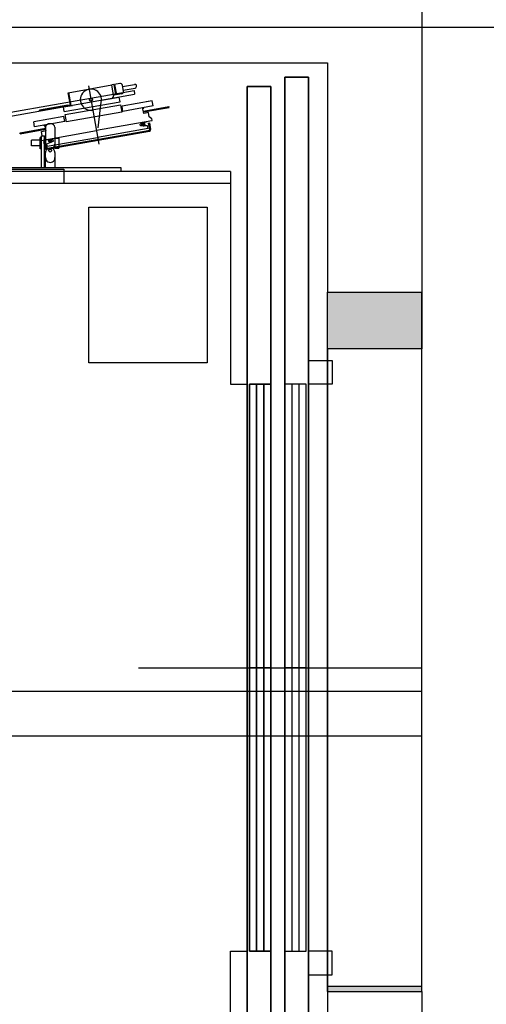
# Model space of a CAD drawing. Header units: millimetres. Extents: x 373037 to 682063, y 76092 to 274210.
# Tile 246 of 256: x 671325 to 672313, y 259365 to 261449. Entities that reach past the tile are written whole.
import ezdxf

# ---------------------------------------------------------------- set-up
doc = ezdxf.new("R2010")
doc.units = ezdxf.units.MM
doc.header["$LTSCALE"] = 100
doc.linetypes.add('CK_ČERCHOVANÁ 50', pattern=[6, 3, -1.5, 0, -1.5])
doc.linetypes.add('ČERCHOVANÁ', pattern=[25.4, 12.7, -6.35, 0, -6.35])
doc.layers.add('PUDORYS', color=253, linetype='CONTINUOUS')

msp = doc.modelspace()

# ---------------------------------------------------------------- hatches: boundary and pattern name
at = {"layer": 'PUDORYS', "true_color": 0x939598}
h = msp.add_hatch(color=252, dxfattribs=at)
h.dxf.hatch_style = 1
h.paths.add_polyline_path([(672176.6, 260872.2), (671976.7, 260872.2), (671976.7, 260752.1), (672176.6, 260752.1)])
h = msp.add_hatch(color=252, dxfattribs=at)
h.dxf.hatch_style = 1
h.paths.add_polyline_path([(672176.6, 259402.2), (671976.7, 259402.2), (671976.7, 259392.1), (672176.6, 259392.1)])

# ---------------------------------------------------------------- linework, layer by layer
at = {"layer": 'PUDORYS', "color": 252, "true_color": 0x939598}
for p, q in [((672176.6, 262059.7), (672176.6, 260872.2)), ((669876.6, 261357.2), (671976.6, 261357.2)), ((671976.6, 261357.2), (671976.6, 260872.2)), ((671273.7, 261247.3), (671567, 261299)), ((671275.1, 261239.5), (671568.3, 261291.2)), ((671567, 261299), (671568.3, 261291.2)), ((671371.1, 261135.2), (671371.1, 261202.7)), ((671371.1, 261202.7), (671377.1, 261202.7)), ((671377.1, 261135.2), (671377.1, 261202.7)), ((671379.6, 261221.4), (671379.6, 261199.7)), ((671399.6, 261221.4), (671399.6, 261198.2)), ((671349.6, 261181.7), (671349.6, 261193.7)), ((671368.6, 261193.7), (671349.6, 261193.7)), ((671368.6, 261181.7), (671349.6, 261181.7)), ((671368.6, 261175.7), (671368.6, 261199.7)), ((671371.1, 261199.7), (671368.6, 261199.7)), ((671377.1, 261199.7), (671379.6, 261199.7)), ((671379.6, 261199.7), (671379.6, 261196.7)), ((671379.6, 261196.7), (671379.6, 261185.6)), ((671379.6, 261185.6), (671379.6, 261175.7)), ((671380.7, 261181.7), (671379.6, 261181.7)), ((671399.6, 261181.7), (671398.6, 261181.7)), ((671399.6, 261198.2), (671399.6, 261196.7)), ((671399.6, 261198.2), (671407.6, 261198.2)), ((671399.6, 261196.7), (671399.6, 261185.6)), ((671399.6, 261185.1), (671399.6, 261177.1)), ((671407.6, 261198.2), (671407.6, 261177.1)), ((671371.1, 261175.7), (671368.6, 261175.7)), ((671377.1, 261175.7), (671379.6, 261175.7)), ((671379.6, 261135.2), (671379.6, 261167.7)), ((671399.6, 261177.1), (671407.6, 261177.1)), ((671399.6, 261167.7), (671399.6, 261135.2)), ((671771.6, 261127.2), (670096.6, 261127.2)), ((671192.6, 261132.2), (671418.6, 261132.2)), ((671539.6, 261135.2), (671207.1, 261135.2)), ((671418.6, 261132.2), (671418.6, 261102.2)), ((671539.6, 261127.2), (671539.6, 261135.2)), ((671771.6, 261127.2), (671771.6, 260677.2)), ((671771.6, 261102.2), (670121.6, 261102.2)), ((671418.6, 261102.2), (671192.6, 261102.2)), ((671976.6, 260872.2), (672176.6, 260872.2)), ((671936.6, 260677.2), (671936.6, 260727.2)), ((671936.6, 260727.2), (671986.6, 260727.2)), ((671986.6, 260727.2), (671986.6, 260677.2)), ((671771.6, 260677.2), (671806.6, 260677.2)), ((671931.6, 260677.2), (671886.6, 260677.2)), ((671886.6, 260677.2), (671886.6, 260077.2)), ((671901.6, 260077.2), (671901.6, 260677.2)), ((671916.6, 260077.2), (671916.6, 260677.2)), ((671931.6, 260077.2), (671931.6, 260677.2)), ((671986.6, 260677.2), (671936.6, 260677.2)), ((671976.6, 259477.2), (671976.6, 260677.2)), ((671576.6, 260077.2), (672176.6, 260077.2)), ((671931.6, 260077.2), (671886.6, 260077.2)), ((671886.6, 260077.2), (671886.6, 259477.2)), ((671886.6, 260077.2), (671931.6, 260077.2)), ((671901.6, 259477.2), (671901.6, 260077.2)), ((671916.6, 259477.2), (671916.6, 260077.2)), ((671931.6, 259477.2), (671931.6, 260077.2)), ((672176.6, 260027.2), (669676.6, 260027.2)), ((672176.6, 259932.2), (669676.6, 259932.2)), ((671771.6, 258927.2), (671771.6, 259477.2)), ((671771.6, 259477.2), (671806.6, 259477.2)), ((671886.6, 259477.2), (671931.6, 259477.2)), ((671936.6, 259477.2), (671936.6, 259427.2)), ((671986.6, 259477.2), (671936.6, 259477.2)), ((671986.6, 259427.2), (671986.6, 259477.2)), ((671936.6, 259427.2), (671986.6, 259427.2)), ((671976.6, 259392.2), (671976.6, 258307.2)), ((671976.6, 259392.2), (672176.6, 259392.2)), ((672176.6, 259392.2), (672176.6, 258307.1))]:
    msp.add_line(p, q, dxfattribs=at)
at = {"layer": 'PUDORYS', "color": 252, "linetype": 'ČERCHOVANÁ', "ltscale": 25, "true_color": 0x939598}
msp.add_line((682063.2, 261432.2), (654424.2, 261432.2), dxfattribs=at)
at = {"layer": 'PUDORYS', "color": 252, "lineweight": 35, "true_color": 0x939598}
for p, q in [((671886.6, 258827.2), (671886.6, 261327.2)), ((671886.6, 261327.2), (671936.6, 261327.2)), ((671936.6, 261327.2), (671936.6, 258827.2)), ((671806.6, 258847.2), (671806.6, 261307.2)), ((671806.6, 261307.2), (671856.6, 261307.2)), ((671856.6, 261307.2), (671856.6, 258847.2)), ((671856.6, 260677.2), (671811.6, 260677.2)), ((671811.6, 260677.2), (671811.6, 260077.2)), ((671826.6, 260077.2), (671826.6, 260677.2)), ((671841.6, 260077.2), (671841.6, 260677.2)), ((671856.6, 260077.2), (671856.6, 260677.2)), ((671856.6, 260077.2), (671811.6, 260077.2)), ((671811.6, 260077.2), (671811.6, 259477.2)), ((671811.6, 260077.2), (671856.6, 260077.2)), ((671826.6, 259477.2), (671826.6, 260077.2)), ((671841.6, 259477.2), (671841.6, 260077.2)), ((671856.6, 259477.2), (671856.6, 260077.2)), ((671811.6, 259477.2), (671856.6, 259477.2))]:
    msp.add_line(p, q, dxfattribs=at)
at = {"layer": 'PUDORYS', "color": 252, "ltscale": 0.25, "true_color": 0x939598}
for p, q in [((671427.5, 261294.3), (671520.1, 261310.6)), ((671470.6, 261308.9), (671492.4, 261185)), ((671524, 261311.4), (671520, 261310.7)), ((671523.9, 261288.9), (671520.1, 261310.6)), ((671524, 261311.4), (671527.8, 261289.5)), ((671526.3, 261309.8), (671524.3, 261309.4)), ((671536.8, 261313.7), (671525.9, 261311.8)), ((671525.9, 261311.8), (671529.8, 261289.8)), ((671544.7, 261297.5), (671542.6, 261309.6)), ((671542.9, 261307.5), (671567.9, 261311.9)), ((671432.2, 261267.7), (671427.5, 261294.3)), ((671428.5, 261294.5), (671433.3, 261266.9)), ((671527.8, 261289.5), (671523.9, 261288.8)), ((671529.5, 261291.8), (671527.5, 261291.5)), ((671540.6, 261291.7), (671529.8, 261289.8)), ((671544.3, 261299.6), (671569.3, 261304.1)), ((671427.1, 261267.8), (671366.5, 261257.1)), ((671366.5, 261257.1), (671422.2, 261266.9)), ((671427.4, 261265.8), (671366.9, 261255.2)), ((671417.6, 261264.1), (671436.8, 261267.5)), ((671422.5, 261265), (671417.6, 261264.1)), ((671419.3, 261254.3), (671537.5, 261275.1)), ((671420.9, 261248.1), (671538.1, 261268.8)), ((671422.2, 261266.9), (671427.1, 261267.8)), ((671422.5, 261265), (671422.2, 261266.9)), ((671422.2, 261266.9), (671422.5, 261265)), ((671427.4, 261265.8), (671422.5, 261265)), ((671427.4, 261265.8), (671427.1, 261267.8)), ((671427.1, 261267.8), (671427.4, 261265.8)), ((671432.2, 261267.7), (671427.2, 261266.8)), ((671491.3, 261220.2), (671497.7, 261274.2)), ((671498.3, 261278.3), (671535.8, 261284.9)), ((671537.5, 261275.1), (671535.8, 261284.9)), ((671538.1, 261268.8), (671540.9, 261253)), ((671605.7, 261277), (671541.7, 261265.7)), ((671543.6, 261254.8), (671541.7, 261265.7)), ((671607.6, 261266.1), (671543.6, 261254.8)), ((671586.7, 261255.3), (671640.8, 261264.9)), ((671601.3, 261276.2), (671592.4, 261274.6)), ((671607.6, 261266.1), (671605.7, 261277)), ((671641.2, 261262.9), (671640.8, 261264.9)), ((671418.6, 261244), (671354.6, 261232.7)), ((671366.5, 261257.1), (671366.9, 261255.2)), ((671366.9, 261255.2), (671366.5, 261257.1)), ((671417.6, 261264.1), (671366.9, 261255.2)), ((671419.3, 261254.3), (671417.6, 261264.1)), ((671420.5, 261233.1), (671418.6, 261244)), ((671423.7, 261232.4), (671420.9, 261248.1)), ((671540.9, 261253), (671423.7, 261232.4)), ((671587.7, 261261.1), (671585.7, 261260.7)), ((671586.7, 261255.3), (671585.7, 261260.7)), ((671587, 261253.4), (671641.2, 261262.9)), ((671587.5, 261250.4), (671587, 261253.4)), ((671587.7, 261261.1), (671587.4, 261262.6)), ((671597.4, 261252.1), (671587.5, 261250.4)), ((671598.9, 261243.3), (671597.4, 261252.1)), ((671356.5, 261221.8), (671354.6, 261232.7)), ((671420.5, 261233.1), (671356.5, 261221.8)), ((671376.9, 261223.9), (671376.7, 261225.4)), ((671378.9, 261224.3), (671376.9, 261223.9)), ((671379.9, 261218.9), (671378.9, 261224.3)), ((671604.5, 261234.6), (671487.3, 261214)), ((671594.2, 261232.8), (671579.9, 261227.6)), ((671580.5, 261223.9), (671579.9, 261227.6)), ((671595.8, 261223.9), (671580.5, 261223.9)), ((671590.7, 261227.6), (671582.5, 261226.2)), ((671585.9, 261231), (671587.3, 261222.7)), ((671596.7, 261218.5), (671595.8, 261223.9)), ((671597.8, 261229.9), (671599.7, 261230.2)), ((671597.8, 261229.9), (671599.7, 261230.2)), ((671597.8, 261229.9), (671600.2, 261216.1)), ((671600.2, 261216.1), (671597.8, 261229.9)), ((671604.7, 261239.2), (671598.9, 261243.3)), ((671599.7, 261230.2), (671602.2, 261216.4)), ((671599.7, 261230.2), (671602.2, 261216.4)), ((671604.5, 261234.6), (671605.3, 261235.8)), ((671605.3, 261235.8), (671604.7, 261239.2)), ((671325.7, 261209.3), (671379.9, 261218.9)), ((671326, 261207.3), (671325.7, 261209.3)), ((671326, 261207.3), (671380.2, 261216.9)), ((671368.4, 261197.5), (671372.4, 261203.3)), ((671370.1, 261193.3), (671487.3, 261214)), ((671370.9, 261212.2), (671380.7, 261213.9)), ((671372.4, 261203.3), (671370.9, 261212.2)), ((671380.7, 261213.9), (671380.2, 261216.9)), ((671382.1, 261174.6), (671599.7, 261213)), ((671599.7, 261213), (671382.1, 261174.6)), ((671383.9, 261176.9), (671597.2, 261214.5)), ((671383.9, 261176.9), (671597.2, 261214.5)), ((671596.7, 261218.5), (671489.9, 261199.7)), ((671597.2, 261214.5), (671599.4, 261214.9)), ((671597.2, 261214.5), (671599.4, 261214.9)), ((671369, 261194.1), (671368.4, 261197.5)), ((671370.1, 261193.3), (671369, 261194.1)), ((671378.1, 261191.1), (671376.2, 261190.8)), ((671376.2, 261190.8), (671378.1, 261191.1)), ((671376.2, 261190.8), (671378.6, 261177)), ((671378.6, 261177), (671376.2, 261190.8)), ((671378.1, 261191.1), (671380.6, 261177.4)), ((671378.1, 261191.1), (671380.6, 261177.4)), ((671380.5, 261195.1), (671395.7, 261195.1)), ((671382.1, 261186.2), (671396.4, 261191.5)), ((671383, 261180.8), (671382.1, 261186.2)), ((671383, 261180.8), (671489.9, 261199.7)), ((671393.8, 261192.9), (671385.5, 261191.4)), ((671388.9, 261196.3), (671390.4, 261188)), ((671396.4, 261191.5), (671395.7, 261195.1)), ((671383.9, 261176.9), (671381.7, 261176.5)), ((671381.7, 261176.5), (671383.9, 261176.9))]:
    msp.add_line(p, q, dxfattribs=at)
at = {"layer": 'PUDORYS', "color": 252, "linetype": 'Continuous', "true_color": 0x939598}
for p, q in [((671471.6, 260722.2), (671471.6, 261052.2)), ((671471.6, 261052.2), (671721.6, 261052.2)), ((671721.6, 261052.2), (671721.6, 260722.2)), ((671721.6, 260722.2), (671471.6, 260722.2))]:
    msp.add_line(p, q, dxfattribs=at)
at = {"layer": 'PUDORYS', "color": 252, "ltscale": 5, "true_color": 0x939598}
for p, q in [((671976.6, 260752.2), (671976.6, 260872.2)), ((671976.6, 260872.2), (672176.6, 260872.2)), ((672176.6, 260872.2), (672176.6, 260752.2)), ((671976.6, 260752.2), (671976.6, 259392.2)), ((672176.6, 260752.2), (671976.6, 260752.2)), ((672176.6, 259402.2), (671976.6, 259402.2)), ((671976.6, 259402.2), (671976.6, 259392.2)), ((671976.6, 259392.2), (672176.6, 259392.2)), ((672176.6, 259392.2), (672176.6, 259402.2))]:
    msp.add_line(p, q, dxfattribs=at)
at = {"layer": 'PUDORYS', "color": 252, "ltscale": 20, "true_color": 0x939598}
for p, q in [((672176.6, 259392.2), (672176.6, 260872.2)), ((671976.6, 259392.2), (671976.6, 260757.2))]:
    msp.add_line(p, q, dxfattribs=at)
at = {"layer": 'PUDORYS', "color": 252, "linetype": 'CK_ČERCHOVANÁ 50', "ltscale": 25, "true_color": 0x939598}
msp.add_line((672176.6, 259392.2), (672176.6, 260752.2), dxfattribs=at)
at = {"layer": 'PUDORYS', "color": 252, "ltscale": 0.25, "true_color": 0x939598}
for centre, radius in [((671475.8, 261279.4), 3.4), ((671586.6, 261226.9), 3), ((671389.6, 261192.2), 3)]:
    msp.add_circle(centre, radius, dxfattribs=at)
at = {"layer": 'PUDORYS', "color": 252, "true_color": 0x939598}
msp.add_circle((671389.6, 261171.6), 3, dxfattribs=at)
at = {"layer": 'PUDORYS', "color": 252, "ltscale": 0.25, "true_color": 0x939598}
for centre, radius, start, end in [((671537.6, 261308.8), 5, 10, 100), ((671568.6, 261308), 4, 280, 100), ((671475.8, 261279.4), 22.5, 346.5423, 280), ((671518, 261287.9), 6, 280, 10), ((671539.8, 261296.7), 5, 280, 10), ((671599.2, 261215.9), 1, 280, 10), ((671599.2, 261215.9), 1, 280, 10), ((671599.2, 261215.9), 3, 280, 10), ((671599.2, 261215.9), 3, 280, 10), ((671381.6, 261177.5), 3, 190, 280), ((671381.6, 261177.5), 3, 190, 280), ((671381.6, 261177.5), 1, 190, 280), ((671381.6, 261177.5), 1, 190, 280)]:
    msp.add_arc(centre, radius, start, end, dxfattribs=at)
at = {"layer": 'PUDORYS', "color": 252, "true_color": 0x939598}
for centre, radius, start, end in [((671387.6, 261185.6), 8, 180, 228.1897), ((671391.6, 261185.6), 8, 311.8103, 0), ((671387.6, 261167.7), 8, 131.8103, 180), ((671379.6, 261176.7), 4, 311.8103, 48.1897), ((671399.6, 261176.7), 4, 131.8103, 228.1897), ((671391.6, 261167.7), 8, 0, 48.1897)]:
    msp.add_arc(centre, radius, start, end, dxfattribs=at)
for centre, major_axis, ratio, start_param, end_param in [((671389.6, 261221.4), (-10, 0), 0.72542, 3.141593, 6.283185), ((671389.6, 261157), (0, -10.4), 0.964205, 4.712389, 7.853982)]:
    msp.add_ellipse(centre, major_axis=major_axis, ratio=ratio, start_param=start_param, end_param=end_param, dxfattribs=at)

doc.saveas('drawing.dxf')
